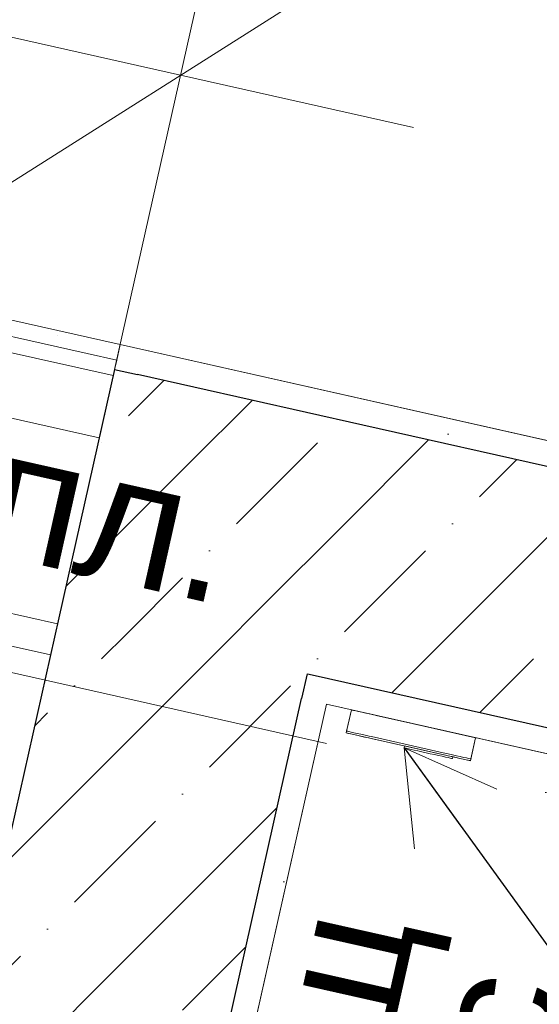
# Model space of a CAD drawing. Header units: millimetres. Extents: x -7145539 to 8272368, y 6117771 to 6337028.
# Tile 164 of 213: x -6861741 to -6861333, y 6141028 to 6141801. Entities that reach past the tile are written whole.
import ezdxf
from ezdxf.enums import TextEntityAlignment as Align

# ---------------------------------------------------------------- set-up
doc = ezdxf.new("R2010")
doc.units = ezdxf.units.MM
doc.header["$MEASUREMENT"] = 0
doc.linetypes.add('Штрихпунктирная', pattern=[670.277762, 352.777767, -176.388884, 0, -141.111112])
for name, color, linetype in [('S - квартира_помещение.АР', 7, 'Continuous'), ('S - МОП.АР', 7, 'Continuous'), ('АР-Стены_внутренние_пилоны.АР', 7, 'Continuous'), ('АР-Стены_Перегородки_шахты_.АР', 7, 'Continuous'), ('АР-Чертеж-Оси_Осевые размеры.АР', 7, 'Continuous'), ('АР-Чертеж-Размеры.АР', 7, 'Continuous')]:
    doc.layers.add(name, color=color, linetype=linetype)
for name, color, linetype, lineweight in [('АР-Мебель_Оборудование_Технология.АР_Ном._пера__101', 252, 'Continuous', 0), ('АР-Стены_внутренние_пилоны.АР_Ном._пера__1', 7, 'Continuous', 15), ('АР-Стены_Перегородки_шахты_.АР_Ном._пера__1', 7, 'Continuous', 15), ('АР-Чертеж-Оси_Осевые размеры.АР_Ном._пера__120', 7, 'Continuous', 0), ('АР-Чертеж-Размеры.АР_Ном._пера__1', 7, 'Continuous', 0), ('ИОС-Шахты и отверстия.АР_Ном._пера__1', 7, 'Continuous', 0)]:
    doc.layers.add(name, color=color, linetype=linetype, lineweight=lineweight)
doc.styles.add('РЎР“Р•РќР•Р\xa0Р\x98Р\xa0_РЎРўР\x98Р›Р¬_2', font='GOTHIC.TTF')
doc.styles.add('РЎР“Р•РќР•Р\xa0Р\x98Р\xa0_РЎРўР\x98Р›Р¬_6', font='GOST_Common.ttf')
doc.styles.add('РЎР“Р•РќР•Р\xa0Р\x98Р\xa0_РЎРўР\x98Р›Р¬_8', font='arial.ttf')
doc.dimstyles.new('СГЕНЕРИР_СТИЛЬ__5', dxfattribs={"dimtxt": 150, "dimasz": 237.5, "dimexe": 0.18, "dimexo": 0.0625, "dimgap": 0, "dimtad": 1, "dimdec": 0, "dimzin": 0, "dimdsep": 46, "dimtxsty": 'РЎР“Р•РќР•Р\xa0Р\x98Р\xa0_РЎРўР\x98Р›Р¬_6', "dimblk": 'ARROWHEAD_6', "dimblk1": 'ARROWHEAD_6', "dimblk2": 'ARROWHEAD_6', "dimcen": 0.09, "dimse1": 1, "dimse2": 1, "dimclrd": 7, "dimclre": 7, "dimclrt": 7, "dimazin": 0, "dimtfac": 1, "dimtdec": 4, "dimtmove": 0, "dimatfit": 3, "dimfxl": 1, "dimtolj": 1, "dimtzin": 0, "dimarcsym": 0})
doc.dimstyles.new('СГЕНЕРИР_СТИЛЬ__7', dxfattribs={"dimtxt": 0.18, "dimasz": 76, "dimexe": 0.18, "dimexo": 0.0625, "dimgap": 0, "dimtad": 0, "dimtih": 1, "dimtoh": 1, "dimdec": 4, "dimzin": 0, "dimdsep": 46, "dimcen": 0.09, "dimadec": 0, "dimazin": 0, "dimtfac": 1, "dimtdec": 4, "dimtmove": 0, "dimatfit": 3, "dimldrblk": 'ARROWHEAD_14', "dimfxl": 1, "dimtolj": 1, "dimtzin": 0, "dimarcsym": 0})
pattern_1 = [(45, (-6256761.35, 6563027.8), (-111.369318, 111.369318), [0, -105, 0, -157.5]), (110, (-6256411.35, 6563027.8), (148.001588, 53.868173), [0, -77, 0, -133])]
pattern_2 = [(45, (-6256761.35, 6562677.8), (-84.852814, 84.852814), []), (45, (-6256803.77, 6562720.22), (-84.852814, 84.852814), [90, -30, 0, -30])]
pattern_3 = [(0, (-6256761.35, 6562677.795), (0, 75), [0, -75])]

# ---------------------------------------------------------------- blocks, each defined once
blk = doc.blocks.new('Стена_231_1', base_point=(-6861591.1, 6141406.64))
at = {"layer": 'АР-Стены_внутренние_пилоны.АР', "linetype": 'Continuous', "lineweight": 0, "true_color": 0x000000}
h = blk.add_hatch(dxfattribs=at)
h.set_pattern_fill('ШТУКАТУРКА__ГИПС_01_0001', color=18, style=0, pattern_type=2)
h.set_pattern_definition(pattern_1)
h.paths.add_polyline_path([(-6861666.76, 6141526.12), (-6861648.87, 6141522.1), (-6861662.38, 6141545.63)])
h = blk.add_hatch(dxfattribs=at)
h.set_pattern_fill('ШТУКАТУРКА__ГИПС_01_0001', color=18, style=0, pattern_type=2)
h.set_pattern_definition(pattern_1)
h.paths.add_polyline_path([(-6861662.38, 6141545.63), (-6861648.87, 6141522.1), (-6861237.35, 6141429.68), (-6861232.97, 6141449.19)])
h = blk.add_hatch(dxfattribs=at)
h.set_pattern_fill('ЖЕЛЕЗОБЕТОН__PROJECT__0001', color=18, style=0, pattern_type=2)
h.set_pattern_definition(pattern_2)
h.paths.add_polyline_path([(-6861666.76, 6141526.12), (-6861710.59, 6141330.98), (-6861515.45, 6141287.15), (-6861515.05, 6141288.93), (-6861648.87, 6141522.1)])
h = blk.add_hatch(dxfattribs=at)
h.set_pattern_fill('ЖЕЛЕЗОБЕТОН__PROJECT__0001', color=18, style=0, pattern_type=2)
h.set_pattern_definition(pattern_2)
h.paths.add_polyline_path([(-6861471.62, 6141482.29), (-6861648.87, 6141522.1), (-6861515.05, 6141288.93)])
h = blk.add_hatch(dxfattribs=at)
h.set_pattern_fill('ЖЕЛЕЗОБЕТОН__PROJECT__0001', color=18, style=0, pattern_type=2)
h.set_pattern_definition(pattern_2)
h.paths.add_polyline_path([(-6861471.62, 6141482.29), (-6861515.05, 6141288.93), (-6861513.82, 6141286.79), (-6861281.18, 6141234.54), (-6861241.73, 6141410.16), (-6861237.35, 6141429.68)])
h = blk.add_hatch(dxfattribs=at)
h.set_pattern_fill('ШТУКАТУРКА__ГИПС_01_0001', color=18, style=0, pattern_type=2)
h.set_pattern_definition(pattern_1)
h.paths.add_polyline_path([(-6861519.83, 6141267.64), (-6861500.32, 6141263.26), (-6861513.82, 6141286.79), (-6861515.45, 6141287.15)])
h = blk.add_hatch(dxfattribs=at)
h.set_pattern_fill('ЖЕЛЕЗОБЕТОН__PROJECT__0001', color=18, style=0, pattern_type=2)
h.set_pattern_definition(pattern_2)
h.paths.add_polyline_path([(-6861513.82, 6141286.79), (-6861515.05, 6141288.93), (-6861515.45, 6141287.15)])
h = blk.add_hatch(dxfattribs=at)
h.set_pattern_fill('ШТУКАТУРКА__ГИПС_01_0001', color=18, style=0, pattern_type=2)
h.set_pattern_definition(pattern_1)
h.paths.add_polyline_path([(-6861513.82, 6141286.79), (-6861500.32, 6141263.26), (-6861495.93, 6141282.77)])
h = blk.add_hatch(dxfattribs=at)
h.set_pattern_fill('ШТУКАТУРКА__ГИПС_01_0001', color=18, style=0, pattern_type=2)
h.set_pattern_definition(pattern_1)
h.paths.add_polyline_path([(-6861495.93, 6141282.77), (-6861500.32, 6141263.26), (-6861285.56, 6141215.02), (-6861281.18, 6141234.54)])
at = {"layer": 'АР-Стены_внутренние_пилоны.АР_Ном._пера__1', "color": 7, "linetype": 'Continuous', "lineweight": 30}
for p, q in [((-6861666.76, 6141526.12), (-6861648.87, 6141522.1)), ((-6861471.62, 6141482.29), (-6861648.87, 6141522.1)), ((-6861237.35, 6141429.68), (-6861471.62, 6141482.29)), ((-6861515.45, 6141287.15), (-6861519.83, 6141267.64)), ((-6861515.45, 6141287.15), (-6861513.82, 6141286.79)), ((-6861513.82, 6141286.79), (-6861281.18, 6141234.54))]:
    blk.add_line(p, q, dxfattribs=at)
at = {"layer": 'АР-Стены_внутренние_пилоны.АР_Ном._пера__1', "color": 7, "linetype": 'Continuous', "lineweight": 0, "flags": 128}
for points in [[(-6861662.38, 6141545.63), (-6861666.76, 6141526.12)], [(-6861232.97, 6141449.19), (-6861662.38, 6141545.63)], [(-6861500.32, 6141263.26), (-6861285.56, 6141215.02)]]:
    blk.add_lwpolyline(points, dxfattribs=at)
at = {"layer": 'АР-Стены_внутренние_пилоны.АР_Ном._пера__1', "color": 7, "linetype": 'Continuous', "lineweight": 30, "flags": 128}
blk.add_lwpolyline([(-6861666.76, 6141526.12), (-6861710.59, 6141330.98)], dxfattribs=at)
blk = doc.blocks.new('Стена_254_1', base_point=(-6864268.68, 6142079.75))
at = {"layer": 'АР-Стены_Перегородки_шахты_.АР', "linetype": 'Continuous', "lineweight": 0, "true_color": 0x000000}
h = blk.add_hatch(dxfattribs=at)
h.set_pattern_fill('ШТУКАТУРКА__ГИПС_03_0001', color=18, style=0, pattern_type=2)
h.set_pattern_definition(pattern_3)
h.paths.add_polyline_path([(-6864162.9, 6142094.43), (-6861665.11, 6141533.45), (-6861662.37, 6141545.64), (-6864160.16, 6142106.62)])
h = blk.add_hatch(dxfattribs=at)
h.set_pattern_fill('ШТУКАТУРКА__ГИПС_03_0001', color=18, style=0, pattern_type=2)
h.set_pattern_definition(pattern_3)
h.paths.add_polyline_path([(-6864165.64, 6142082.23), (-6861667.85, 6141521.25), (-6861665.11, 6141533.45), (-6864162.9, 6142094.43)])
at = {"layer": 'АР-Стены_Перегородки_шахты_.АР_Ном._пера__1', "color": 7, "linetype": 'Continuous', "lineweight": 0}
for p, q in [((-6861665.11, 6141533.45), (-6864162.9, 6142094.43)), ((-6861667.85, 6141521.25), (-6864165.64, 6142082.23))]:
    blk.add_line(p, q, dxfattribs=at)
at = {"layer": 'АР-Стены_Перегородки_шахты_.АР_Ном._пера__1', "color": 7, "linetype": 'Continuous', "lineweight": 0, "flags": 128}
for points in [[(-6861662.37, 6141545.64), (-6864160.16, 6142106.62)], [(-6864176.59, 6142033.44), (-6861678.81, 6141472.47)], [(-6861662.37, 6141545.64), (-6861665.11, 6141533.45)], [(-6861665.11, 6141533.45), (-6861667.85, 6141521.25)], [(-6861667.85, 6141521.25), (-6861678.81, 6141472.47)]]:
    blk.add_lwpolyline(points, dxfattribs=at)
blk = doc.blocks.new('Стена_255_1', base_point=(-6861696.29, 6140938.29))
at = {"layer": 'АР-Стены_внутренние_пилоны.АР', "linetype": 'Continuous', "lineweight": 0, "true_color": 0x000000}
h = blk.add_hatch(dxfattribs=at)
h.set_pattern_fill('ЖЕЛЕЗОБЕТОН__PROJECT__0001', color=18, style=0, pattern_type=2)
h.set_pattern_definition(pattern_2)
h.paths.add_polyline_path([(-6861710.59, 6141330.98), (-6861771.95, 6141057.77), (-6861576.81, 6141013.94), (-6861515.45, 6141287.15)])
h = blk.add_hatch(dxfattribs=at)
h.set_pattern_fill('ШТУКАТУРКА__ГИПС_01_0001', color=18, style=0, pattern_type=2)
h.set_pattern_definition(pattern_1)
h.paths.add_polyline_path([(-6861519.83, 6141267.64), (-6861616.65, 6140836.54), (-6861601.12, 6140814.42), (-6861500.32, 6141263.26)])
h = blk.add_hatch(dxfattribs=at)
h.set_pattern_fill('ШТУКАТУРКА__ГИПС_01_0001', color=18, style=0, pattern_type=2)
h.set_pattern_definition(pattern_1)
h.paths.add_polyline_path([(-6861616.65, 6140836.54), (-6861620.63, 6140818.8), (-6861601.12, 6140814.42)])
at = {"layer": 'АР-Стены_внутренние_пилоны.АР_Ном._пера__1', "color": 7, "linetype": 'Continuous', "lineweight": 30}
for p, q in [((-6861515.45, 6141287.15), (-6861519.83, 6141267.64)), ((-6861576.81, 6141013.94), (-6861519.83, 6141267.64)), ((-6861616.65, 6140836.54), (-6861576.81, 6141013.94)), ((-6861616.65, 6140836.54), (-6861620.63, 6140818.8))]:
    blk.add_line(p, q, dxfattribs=at)
at = {"layer": 'АР-Стены_внутренние_пилоны.АР_Ном._пера__1', "color": 7, "linetype": 'Continuous', "lineweight": 30, "flags": 128}
blk.add_lwpolyline([(-6861710.59, 6141330.98), (-6861771.95, 6141057.77)], dxfattribs=at)
at = {"layer": 'АР-Стены_внутренние_пилоны.АР_Ном._пера__1', "color": 7, "linetype": 'Continuous', "lineweight": 0, "flags": 128}
for points in [[(-6861601.12, 6140814.42), (-6861500.32, 6141263.26)], [(-6861601.12, 6140814.42), (-6861620.63, 6140818.8)]]:
    blk.add_lwpolyline(points, dxfattribs=at)
blk = doc.blocks.new('Дверной звонок[148]_1', base_point=(-6861480.7, 6141258.84))
at = {"layer": 'АР-Мебель_Оборудование_Технология.АР_Ном._пера__101', "color": 252, "linetype": 'Continuous', "lineweight": 0}
for p, q in [((-6861480.7, 6141258.84), (-6861484.44, 6141242.18)), ((-6861480.7, 6141258.84), (-6861480.11, 6141258.7)), ((-6861480.11, 6141258.7), (-6861478.94, 6141258.44)), ((-6861478.94, 6141258.44), (-6861477.23, 6141258.06)), ((-6861477.23, 6141258.06), (-6861475.04, 6141257.57)), ((-6861475.04, 6141257.57), (-6861472.42, 6141256.98)), ((-6861472.42, 6141256.98), (-6861469.46, 6141256.31)), ((-6861469.46, 6141256.31), (-6861466.25, 6141255.59)), ((-6861466.25, 6141255.59), (-6861462.89, 6141254.84)), ((-6861462.89, 6141254.84), (-6861461.18, 6141254.45)), ((-6861461.18, 6141254.45), (-6861402.64, 6141241.31)), ((-6861484.44, 6141242.18), (-6861484.76, 6141240.75)), ((-6861484.76, 6141240.75), (-6861484.17, 6141240.62)), ((-6861484.44, 6141242.18), (-6861483.85, 6141242.05)), ((-6861484.17, 6141240.62), (-6861483, 6141240.36)), ((-6861483.85, 6141242.05), (-6861482.68, 6141241.78)), ((-6861483, 6141240.36), (-6861481.29, 6141239.97)), ((-6861482.68, 6141241.78), (-6861480.97, 6141241.4)), ((-6861481.29, 6141239.97), (-6861479.1, 6141239.48)), ((-6861480.97, 6141241.4), (-6861478.78, 6141240.91)), ((-6861479.1, 6141239.48), (-6861476.48, 6141238.89)), ((-6861478.78, 6141240.91), (-6861476.16, 6141240.32)), ((-6861476.48, 6141238.89), (-6861473.52, 6141238.23)), ((-6861476.16, 6141240.32), (-6861473.2, 6141239.66)), ((-6861473.52, 6141238.23), (-6861470.32, 6141237.51)), ((-6861473.2, 6141239.66), (-6861470, 6141238.93)), ((-6861470, 6141238.93), (-6861466.63, 6141238.18)), ((-6861466.63, 6141238.18), (-6861464.93, 6141237.8)), ((-6861402.64, 6141241.31), (-6861400.94, 6141240.92)), ((-6861400.94, 6141240.92), (-6861397.57, 6141240.17)), ((-6861397.57, 6141240.17), (-6861394.36, 6141239.45)), ((-6861394.36, 6141239.45), (-6861391.41, 6141238.78)), ((-6861391.41, 6141238.78), (-6861388.79, 6141238.2)), ((-6861388.79, 6141238.2), (-6861386.6, 6141237.7)), ((-6861470.32, 6141237.51), (-6861466.95, 6141236.75)), ((-6861466.95, 6141236.75), (-6861465.25, 6141236.37)), ((-6861465.25, 6141236.37), (-6861406.7, 6141223.22)), ((-6861464.93, 6141237.8), (-6861406.38, 6141224.65)), ((-6861439, 6141230.47), (-6861439.32, 6141229.05)), ((-6861383.13, 6141236.92), (-6861386.87, 6141220.27)), ((-6861386.6, 6141237.7), (-6861384.89, 6141237.32)), ((-6861384.89, 6141237.32), (-6861383.72, 6141237.06)), ((-6861383.72, 6141237.06), (-6861383.13, 6141236.92)), ((-6861439.32, 6141229.05), (-6861438.75, 6141228.92)), ((-6861438.75, 6141228.92), (-6861437.61, 6141228.66)), ((-6861437.61, 6141228.66), (-6861435.96, 6141228.29)), ((-6861435.96, 6141228.29), (-6861433.82, 6141227.81)), ((-6861433.82, 6141227.81), (-6861431.28, 6141227.24)), ((-6861431.28, 6141227.24), (-6861428.41, 6141226.6)), ((-6861428.41, 6141226.6), (-6861425.29, 6141225.9)), ((-6861425.29, 6141225.9), (-6861422.03, 6141225.16)), ((-6861422.03, 6141225.16), (-6861418.71, 6141224.42)), ((-6861418.71, 6141224.42), (-6861415.45, 6141223.68)), ((-6861415.45, 6141223.68), (-6861412.33, 6141222.98)), ((-6861412.33, 6141222.98), (-6861409.46, 6141222.34)), ((-6861406.7, 6141223.22), (-6861405, 6141222.84)), ((-6861406.38, 6141224.65), (-6861404.68, 6141224.27)), ((-6861405, 6141222.84), (-6861401.63, 6141222.08)), ((-6861404.68, 6141224.27), (-6861401.31, 6141223.51)), ((-6861401.31, 6141223.51), (-6861398.11, 6141222.79)), ((-6861398.11, 6141222.79), (-6861395.15, 6141222.13)), ((-6861409.46, 6141222.34), (-6861406.92, 6141221.77)), ((-6861406.92, 6141221.77), (-6861404.78, 6141221.29)), ((-6861404.78, 6141221.29), (-6861403.13, 6141220.92)), ((-6861403.13, 6141220.92), (-6861401.99, 6141220.66)), ((-6861401.99, 6141220.66), (-6861401.42, 6141220.53)), ((-6861401.63, 6141222.08), (-6861398.43, 6141221.36)), ((-6861401.1, 6141221.96), (-6861401.42, 6141220.53)), ((-6861398.43, 6141221.36), (-6861395.47, 6141220.7)), ((-6861395.47, 6141220.7), (-6861392.85, 6141220.11)), ((-6861395.15, 6141222.13), (-6861392.53, 6141221.54)), ((-6861392.85, 6141220.11), (-6861390.66, 6141219.62)), ((-6861392.53, 6141221.54), (-6861390.34, 6141221.05)), ((-6861390.66, 6141219.62), (-6861388.95, 6141219.23)), ((-6861390.34, 6141221.05), (-6861388.63, 6141220.66)), ((-6861388.95, 6141219.23), (-6861387.78, 6141218.97)), ((-6861388.63, 6141220.66), (-6861387.46, 6141220.4)), ((-6861387.78, 6141218.97), (-6861387.19, 6141218.84)), ((-6861387.46, 6141220.4), (-6861386.87, 6141220.27)), ((-6861386.87, 6141220.27), (-6861387.19, 6141218.84))]:
    blk.add_line(p, q, dxfattribs=at)
at = {"layer": 'АР-Мебель_Оборудование_Технология.АР_Ном._пера__101', "color": 252, "linetype": 'Continuous', "lineweight": 0, "flags": 128}
for points in [[(-6861484.76, 6141240.75), (-6861387.19, 6141218.84), (-6861383.13, 6141236.92), (-6861480.7, 6141258.84)], [(-6861406.7, 6141223.22), (-6861405, 6141222.84), (-6861401.63, 6141222.08), (-6861401.1, 6141221.96), (-6861401.42, 6141220.53), (-6861401.99, 6141220.66), (-6861403.13, 6141220.92), (-6861404.78, 6141221.29), (-6861406.92, 6141221.77), (-6861409.46, 6141222.34), (-6861412.33, 6141222.98), (-6861415.45, 6141223.68), (-6861418.71, 6141224.42), (-6861422.03, 6141225.16), (-6861425.29, 6141225.9), (-6861428.41, 6141226.6), (-6861431.28, 6141227.24), (-6861433.82, 6141227.81), (-6861435.96, 6141228.29), (-6861437.61, 6141228.66), (-6861438.75, 6141228.92), (-6861439.32, 6141229.05), (-6861439, 6141230.47)]]:
    blk.add_lwpolyline(points, close=True, dxfattribs=at)
blk = doc.blocks.new('*D1214', base_point=(-6256761.35, 6562677.79))
at = {"layer": 'АР-Чертеж-Размеры.АР_Ном._пера__1', "color": 7, "linetype": 'Continuous', "lineweight": 0, "transparency": 16777216}
for p, q in [((-6862544.76, 6141837.97), (-6862246.05, 6142027.11)), ((-6861563.49, 6141985.91), (-6861666.21, 6141528.56)), ((-6861614.85, 6141757.24), (-6862395.41, 6141932.54)), ((-6861764.21, 6141662.67), (-6861465.5, 6141851.81)), ((-6861431.91, 6141716.15), (-6861614.85, 6141757.24))]:
    blk.add_line(p, q, dxfattribs=at)
at = {"layer": 'АР-Чертеж-Размеры.АР_Ном._пера__1', "color": 7, "lineweight": 0, "transparency": 16777216, "insert": (-6862153.77, 6141909.02), "char_height": 150, "attachment_point": 7, "rotation": 347.34172, "style": 'РЎР“Р•РќР•Р\xa0Р\x98Р\xa0_РЎРўР\x98Р›Р¬_6'}
blk.add_mtext('\\A1;{\\pql;\\fGOST Common|b0|i0|c204|p0;\\W1.000000;800}', dxfattribs=at)
blk = doc.blocks.new('ARROWHEAD_6')
at = {"color": 0, "linetype": 'Continuous', "lineweight": 0}
for p, q in [((-0.5, -0.5), (0.5, 0.5)), ((0, 0), (-1, 0))]:
    blk.add_line(p, q, dxfattribs=at)
blk = doc.blocks.new('*D1215', base_point=(-6256761.35, 6562677.79))
at = {"layer": 'АР-Чертеж-Размеры.АР_Ном._пера__1', "color": 7, "linetype": 'Continuous', "lineweight": 0, "transparency": 16777216}
for p, q in [((-6862490.4, 6142194.09), (-6862593.12, 6141736.74)), ((-6862541.76, 6141965.41), (-6863517.45, 6142184.55)), ((-6862344.05, 6142161.22), (-6862446.77, 6141703.87)), ((-6862691.11, 6141870.84), (-6862392.41, 6142059.98)), ((-6862544.76, 6141837.97), (-6862246.05, 6142027.11)), ((-6862395.41, 6141932.54), (-6862541.76, 6141965.41)), ((-6861614.85, 6141757.24), (-6862395.41, 6141932.54))]:
    blk.add_line(p, q, dxfattribs=at)
blk = doc.blocks.new('ARROWHEAD_14')
at = {"color": 0, "linetype": 'Continuous', "lineweight": 0}
blk.add_line((0, 0), (-1, 0), dxfattribs=at)
at = {"color": 0, "linetype": 'Continuous', "lineweight": 0, "flags": 128}
blk.add_lwpolyline([(-0.9093, 0.525), (0, 0), (-0.9093, -0.525)], dxfattribs=at)
blk = doc.blocks.new('Стена_344_1', base_point=(-6864389.21, 6141543.12))
at = {"layer": 'АР-Стены_внутренние_пилоны.АР', "linetype": 'Continuous', "lineweight": 0, "true_color": 0x000000}
h = blk.add_hatch(dxfattribs=at)
h.set_pattern_fill('ЖЕЛЕЗОБЕТОН__PROJECT__0001', color=18, style=0, pattern_type=2)
h.set_pattern_definition(pattern_2)
h.paths.add_polyline_path([(-6861771.95, 6141057.77), (-6861616.65, 6140836.54), (-6861576.81, 6141013.94)])
blk = doc.blocks.new('Стандартный Маркер Сетки[215]_1', base_point=(-6905989.62, 6151224.55))
at = {"layer": 'АР-Чертеж-Оси_Осевые размеры.АР_Ном._пера__120', "color": 7, "linetype": 'Штрихпунктирная', "lineweight": 0}
blk.add_line((-6905013.92, 6151005.42), (-6826072.72, 6133275.64), dxfattribs=at)
at = {"layer": 'АР-Чертеж-Оси_Осевые размеры.АР_Ном._пера__120', "color": 7, "lineweight": 0, "style": 'РЎР“Р•РќР•Р\xa0Р\x98Р\xa0_РЎРўР\x98Р›Р¬_2'}
for tag, p in [('AC_MarkerText_1_0', (-6906407.54, 6151515.2)), ('AC_MarkerText_1_1', (-6824539.25, 6133128.02))]:
    blk.add_attdef(tag, text='', height=350, rotation=347.34172, dxfattribs=at).set_placement(p, align=Align.TOP_CENTER)
blk = doc.blocks.new('Стандартный Маркер Сетки[220]_1', base_point=(-6905989.62, 6151224.55))
at = {"layer": 'АР-Чертеж-Оси_Осевые размеры.АР_Ном._пера__120', "color": 7, "linetype": 'Штрихпунктирная', "lineweight": 0}
blk.add_line((-6905013.92, 6151005.42), (-6826072.72, 6133275.64), dxfattribs=at)
at = {"layer": 'АР-Чертеж-Оси_Осевые размеры.АР_Ном._пера__120', "color": 7, "lineweight": 0, "style": 'РЎР“Р•РќР•Р\xa0Р\x98Р\xa0_РЎРўР\x98Р›Р¬_2'}
for tag, p in [('AC_MarkerText_1_0', (-6906407.54, 6151515.2)), ('AC_MarkerText_1_1', (-6824539.25, 6133128.02))]:
    blk.add_attdef(tag, text='', height=350, rotation=347.34172, dxfattribs=at).set_placement(p, align=Align.TOP_CENTER)
blk = doc.blocks.new('Стандартный Маркер Сетки[224]_1', base_point=(-6905989.62, 6151224.55))
at = {"layer": 'АР-Чертеж-Оси_Осевые размеры.АР_Ном._пера__120', "color": 7, "linetype": 'Штрихпунктирная', "lineweight": 0}
blk.add_line((-6905013.92, 6151005.42), (-6826072.72, 6133275.64), dxfattribs=at)
at = {"layer": 'АР-Чертеж-Оси_Осевые размеры.АР_Ном._пера__120', "color": 7, "lineweight": 0, "style": 'РЎР“Р•РќР•Р\xa0Р\x98Р\xa0_РЎРўР\x98Р›Р¬_2'}
for tag, p in [('AC_MarkerText_1_0', (-6906407.54, 6151515.2)), ('AC_MarkerText_1_1', (-6824539.25, 6133128.02))]:
    blk.add_attdef(tag, text='', height=350, rotation=347.34172, dxfattribs=at).set_placement(p, align=Align.TOP_CENTER)
blk = doc.blocks.new('Стандартный Маркер Сетки[231]_1', base_point=(-6905989.62, 6151224.55))
at = {"layer": 'АР-Чертеж-Оси_Осевые размеры.АР_Ном._пера__120', "color": 7, "linetype": 'Штрихпунктирная', "lineweight": 0}
blk.add_line((-6905013.92, 6151005.42), (-6826072.72, 6133275.64), dxfattribs=at)
at = {"layer": 'АР-Чертеж-Оси_Осевые размеры.АР_Ном._пера__120', "color": 7, "lineweight": 0, "style": 'РЎР“Р•РќР•Р\xa0Р\x98Р\xa0_РЎРўР\x98Р›Р¬_2'}
for tag, p in [('AC_MarkerText_1_0', (-6906407.54, 6151515.2)), ('AC_MarkerText_1_1', (-6824539.25, 6133128.02))]:
    blk.add_attdef(tag, text='', height=350, rotation=347.34172, dxfattribs=at).set_placement(p, align=Align.TOP_CENTER)

msp = doc.modelspace()

# ---------------------------------------------------------------- linework, layer by layer
at = {"layer": 'S - квартира_помещение.АР', "color": 254, "linetype": 'Continuous', "lineweight": 0, "true_color": 0xd8d8d8, "flags": 128}
msp.add_lwpolyline([(-6861500.24, 6141263.24), (-6862178.47, 6138243.41), (-6861105.12, 6138002.34), (-6860733.67, 6139656.21), (-6859855.59, 6139459), (-6859548.8, 6140824.95)], close=True, dxfattribs=at)
at = {"layer": 'S - МОП.АР', "color": 254, "linetype": 'Continuous', "lineweight": 0, "true_color": 0xdadada, "flags": 128}
msp.add_lwpolyline([(-6867553.67, 6145046.04), (-6867831.83, 6143807.56), (-6867534.24, 6143740.73), (-6867721.6, 6142906.51), (-6865613.84, 6142433.12), (-6864160.05, 6142106.6), (-6861662.28, 6141545.62), (-6861662.28, 6141545.61), (-6859476.69, 6141054.74), (-6859476.69, 6141054.75), (-6858901.39, 6140925.54), (-6858237.6, 6140776.46), (-6857895.76, 6142298.56), (-6859534.93, 6142666.72), (-6859534.8, 6142667.26), (-6861683.38, 6143149.8), (-6861683.51, 6143149.23), (-6863154.45, 6143479.6), (-6863154.45, 6143479.59), (-6865428.16, 6143990.25)], dxfattribs=at)
at = {"layer": 'ИОС-Шахты и отверстия.АР_Ном._пера__1', "color": 7, "linetype": 'Continuous', "lineweight": 0}
for p, q in [((-6861711.62, 6141326.39), (-6862492.17, 6141501.69)), ((-6861717.1, 6141301.99), (-6862497.65, 6141477.3)), ((-6861766.4, 6141082.46), (-6861711.62, 6141326.39))]:
    msp.add_line(p, q, dxfattribs=at)

# ---------------------------------------------------------------- block references
at = {"layer": 'АР-Мебель_Оборудование_Технология.АР_Ном._пера__101', "color": 252, "linetype": 'Continuous', "lineweight": 0}
msp.add_blockref('Дверной звонок[148]_1', (-6861480.7, 6141258.84), dxfattribs=at)
at = {"layer": 'АР-Стены_внутренние_пилоны.АР', "color": 7, "lineweight": 0}
for name, p in [('Стена_231_1', (-6861591.1, 6141406.64)), ('Стена_344_1', (-6864389.21, 6141543.12)), ('Стена_255_1', (-6861696.29, 6140938.29))]:
    msp.add_blockref(name, p, dxfattribs=at)
at = {"layer": 'АР-Стены_Перегородки_шахты_.АР', "color": 7, "lineweight": 0}
msp.add_blockref('Стена_254_1', (-6864268.68, 6142079.75), dxfattribs=at)
at = {"layer": 'АР-Чертеж-Оси_Осевые размеры.АР', "color": 8, "linetype": 'Continuous', "lineweight": 15}
for name in ['Стандартный Маркер Сетки[215]_1', 'Стандартный Маркер Сетки[220]_1', 'Стандартный Маркер Сетки[224]_1', 'Стандартный Маркер Сетки[231]_1']:
    msp.add_blockref(name, (-6905989.62, 6151224.55), dxfattribs=at)

# ---------------------------------------------------------------- texts
at = {"layer": 'ИОС-Шахты и отверстия.АР_Ном._пера__1', "color": 7, "linetype": 'Continuous', "lineweight": 0, "insert": (-6862101.69, 6141492.94), "char_height": 100, "attachment_point": 5, "rotation": 347.34194, "style": 'РЎР“Р•РќР•Р\xa0Р\x98Р\xa0_РЎРўР\x98Р›Р¬_8'}
msp.add_mtext('\\A1;{\\pqc;\\fArial|b0|i0|c204|p0;\\W1.000000;шкаф ВК+отопл.}', dxfattribs=at)
at = {"layer": 'ИОС-Шахты и отверстия.АР_Ном._пера__1', "color": 7, "linetype": 'Continuous', "lineweight": 0, "insert": (-6861436.56, 6140995.8), "char_height": 100, "attachment_point": 5, "rotation": 77.34145, "line_spacing_factor": 0.754318, "style": 'РЎР“Р•РќР•Р\xa0Р\x98Р\xa0_РЎРўР\x98Р›Р¬_8'}
msp.add_mtext('\\A1;{\\pqc;\\fArial|b0|i0|c204|p0;\\W1.000000;эщ\\P\\pqc;\\fArial|b0|i0|c204|p0;\\W1.000000;сс}', dxfattribs=at)

# ---------------------------------------------------------------- dimensions: what is measured, and where the dimension line sits
at = {"layer": 'АР-Чертеж-Размеры.АР', "color": 7, "linetype": 'Continuous', "lineweight": 0}
for base, p1, p2, picture, middle in [((-6862541.76, 6141965.41), (-6862516.89, 6141391.65), (-6862663.24, 6141424.52), '*D1215', (-6862372.92, 6142250.34)), ((-6862395.41, 6141932.54), (-6861662.37, 6141545.64), (-6862516.89, 6141391.65), '*D1214', (-6861970.27, 6141944.68))]:
    dim = msp.add_linear_dim(base=base, p1=p1, p2=p2, angle=167.34172, dimstyle='СГЕНЕРИР_СТИЛЬ__5', dxfattribs=at)
    dim.commit()
    dim.dimension.update_dxf_attribs({"geometry": picture, "text_midpoint": middle, "dimtype": 160, "text_rotation": 347.34172})

# ---------------------------------------------------------------- leaders
at = {"layer": 'АР-Мебель_Оборудование_Технология.АР_Ном._пера__101', "color": 252, "linetype": 'Continuous', "lineweight": 0, "annotation_type": 0, "has_hookline": 1, "hookline_direction": 0, "text_width": 509.1, "horizontal_direction": (0.975697, -0.219125, 0)}
msp.add_leader([(-6861439.32, 6141229.05), (-6861245.42, 6140961.23), (-6861171.27, 6140944.57)], dimstyle='СГЕНЕРИР_СТИЛЬ__7', dxfattribs=at)

doc.saveas('drawing.dxf')
